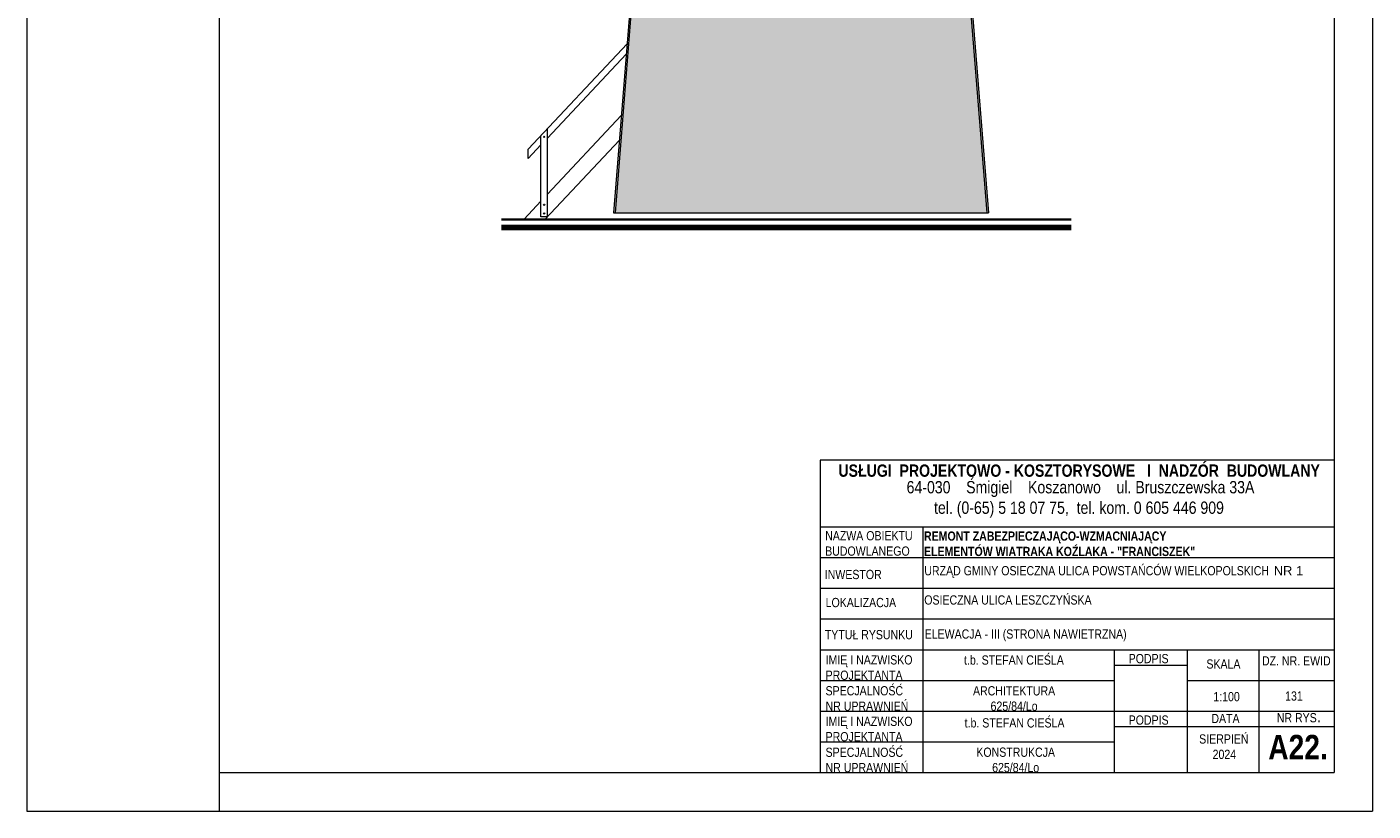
# Model space of a CAD drawing. Header units: millimetres. Extents: x -80660 to 263001, y 590205 to 619905.
# Tile 61 of 64: x 217991 to 239001, y 590205 to 602447. Entities that reach past the tile are written whole.
import ezdxf

# ---------------------------------------------------------------- set-up
doc = ezdxf.new("R2010")
doc.units = ezdxf.units.MM
for name, color, linetype, lineweight in [('l.c. 35', 6, 'Continuous', 35), ('l.c. 5', 8, 'Continuous', 5), ('l.c.9', 3, 'Continuous', 9)]:
    doc.layers.add(name, color=color, linetype=linetype, lineweight=lineweight)

msp = doc.modelspace()

# ---------------------------------------------------------------- hatches: boundary and pattern name
at = {"layer": 'l.c. 5'}
h = msp.add_hatch(dxfattribs=at)
h.set_pattern_fill('AR-RSHKE', color=0, scale=0.5, style=0)
h.set_pattern_definition([(0, (70250.2, -46070.67), (323.85, 152.4), [76.2, -63.5, 88.9, -38.1, 114.3, -50.8]), (0, (70326.4, -46064.32), (323.85, 152.4), [63.5, -241.3, 50.8, -76.2]), (0, (70478.8, -46080.2), (323.85, 152.4), [38.1, -393.7]), (90, (70250.2, -46070.67), (-107.95, 152.4), [146.05, -463.55]), (90, (70326.4, -46070.67), (-107.95, 152.4), [142.875, -466.725]), (90, (70389.9, -46070.67), (-107.95, 152.4), [133.35, -476.25]), (90, (70478.8, -46080.2), (-107.95, 152.4), [146.05, -463.55]), (90, (70516.9, -46080.2), (-107.95, 152.4), [146.05, -463.55]), (90, (70631.2, -46070.67), (-107.95, 152.4), [139.7, -469.9])])
h.paths.add_polyline_path([(230071.94, 612802.21), (229377.21, 611760.51), (229708.23, 611429.49), (229743.59, 611464.84), (229786.01, 611422.42), (229750.66, 611387.06), (230174.92, 610962.8), (230210.28, 610998.15), (230252.7, 610955.72), (230217.35, 610920.37), (230288.06, 610849.66), (230231.49, 610793.09), (230160.78, 610863.8), (229482.25, 610185.27), (230980.73, 610185.27), (230648.68, 610517.32), (230577.97, 610446.61), (230521.4, 610503.18), (230592.11, 610573.89), (230556.76, 610609.24), (230599.18, 610651.67), (230634.54, 610616.31), (231058.8, 611040.58), (231023.45, 611075.93), (231065.88, 611118.36), (231101.23, 611083), (231171.59, 611153.36)])
h.paths.add_polyline_path([(229651.66, 611372.92), (229331.95, 611692.63), (228726.53, 610784.85), (228895.06, 610616.31)])
h.paths.add_polyline_path([(230118.35, 610906.23), (229694.09, 611330.49), (228937.48, 610573.89), (229326.1, 610185.27), (229397.4, 610185.27)])
h.paths.add_polyline_path([(228781.92, 610503.18), (228636, 610649.1), (228341.77, 610207.93), (228364.43, 610185.27), (228464.02, 610185.27)])
h.paths.add_polyline_path([(228824.35, 610460.75), (228548.87, 610185.27), (229099.82, 610185.27)])
h.paths.add_polyline_path([(231483.07, 610616.31), (231115.37, 610984.01), (230691.11, 610559.75), (231058.8, 610192.05)])
h.paths.add_polyline_path([(231216.85, 611085.49), (231157.8, 611026.44), (231453.32, 610730.91)])
h.paths.add_polyline_path([(231623.22, 610476.16), (231596.21, 610503.18), (231278.3, 610185.27), (231817.22, 610185.27)])
h.paths.add_polyline_path([(231817.22, 610185.27), (231278.3, 610185.27), (231171.94, 610078.91), (231928.55, 609322.31), (232207.02, 609600.79)])
h.paths.add_polyline_path([(231016.38, 610149.62), (230980.73, 610185.27), (229482.25, 610185.27), (229404.17, 610107.2), (229892.08, 609619.29), (229906.22, 609633.44), (230012.29, 609527.37), (230047.64, 609562.72), (230189.06, 609421.3), (230330.48, 609562.72), (230365.84, 609527.37), (230471.91, 609633.44), (230486.05, 609619.29)])
h.paths.add_polyline_path([(229248.61, 610036.49), (229099.82, 610185.27), (228548.87, 610185.27), (228456.65, 610093.05), (228880.92, 609668.79)])
h.paths.add_polyline_path([(228937.48, 609499.08), (228866.77, 609569.8), (228831.42, 609534.44), (228788.99, 609576.87), (228824.35, 609612.22), (228400.08, 610036.49), (228364.73, 610001.13), (228322.3, 610043.56), (228357.66, 610078.91), (228296.51, 610140.06), (227471.94, 608903.67), (227471.94, 608302.24), (227509.13, 608339.43), (227544.48, 608304.07), (227930.55, 608690.14), (227964.73, 608732.35), (227933.39, 608763.69), (227975.82, 608806.12), (228011.17, 608770.76), (228435.44, 609195.03), (228400.08, 609230.38), (228442.51, 609272.81), (228477.86, 609237.46), (228548.58, 609308.17), (228605.14, 609251.6), (228534.43, 609180.89), (229291.04, 608424.28), (229778.94, 608912.19), (229764.8, 608926.33), (229870.86, 609032.39), (229835.51, 609067.75), (229976.93, 609209.17), (229835.51, 609350.59), (229870.86, 609385.95), (229764.8, 609492.01), (229778.94, 609506.16), (229291.04, 609994.06), (228923.34, 609626.36), (228994.05, 609555.65)])
h.paths.add_polyline_path([(232252.29, 609532.91), (231985.11, 609265.74), (232020.47, 609230.38), (231978.04, 609187.96), (231942.69, 609223.31), (231871.98, 609152.6), (231815.41, 609209.17), (231886.12, 609279.88), (231129.52, 610036.49), (230599.18, 609506.16), (230613.33, 609492.01), (230507.26, 609385.95), (230542.62, 609350.59), (230401.2, 609209.17), (230542.62, 609067.75), (230507.26, 609032.39), (230613.33, 608926.33), (230599.18, 608912.19), (231087.09, 608424.28), (231454.78, 608791.98), (231384.07, 608862.69), (231440.64, 608919.26), (231511.35, 608848.55), (231546.71, 608883.9), (231589.13, 608841.48), (231553.78, 608806.12), (231978.04, 608381.86), (232013.4, 608417.21), (232055.82, 608374.79), (232020.47, 608339.43), (232444.73, 607915.17), (232480.09, 607950.52), (232522.52, 607908.09), (232487.16, 607872.74), (232671.94, 607687.96), (232671.94, 608903.67)])
h.paths.add_polyline_path([(230486.05, 608799.05), (230471.91, 608784.91), (230365.84, 608890.97), (230330.48, 608855.62), (230189.06, 608997.04), (230047.64, 608855.62), (230012.29, 608890.97), (229906.22, 608784.91), (229892.08, 608799.05), (229404.17, 608311.15), (229771.87, 607943.45), (229842.58, 608014.16), (229899.15, 607957.59), (229828.44, 607886.88), (229863.79, 607851.53), (229821.37, 607809.1), (229786.01, 607844.45), (229361.75, 607420.19), (229397.1, 607384.84), (229354.68, 607342.41), (229319.32, 607377.76), (228895.06, 606953.5), (228930.41, 606918.15), (228887.99, 606875.72), (228852.63, 606911.07), (228428.37, 606486.81), (228463.72, 606451.45), (228421.3, 606409.03), (228385.94, 606444.38), (227961.68, 606020.12), (227997.03, 605984.76), (227954.61, 605942.34), (227919.25, 605977.69), (227494.99, 605553.43), (227530.34, 605518.07), (227487.92, 605475.65), (227471.94, 605491.62), (227471.94, 603314.13), (227171.94, 599546.13), (232971.86, 599546.13), (232671.94, 603314.13), (232671.94, 604986.81), (232536.66, 605122.09), (232501.3, 605086.74), (232458.88, 605129.16), (232494.23, 605164.52), (232069.97, 605588.78), (232034.61, 605553.43), (231992.19, 605595.86), (232027.54, 605631.21), (231603.28, 606055.47), (231567.92, 606020.12), (231525.49, 606062.55), (231560.85, 606097.9), (231136.59, 606522.17), (231101.23, 606486.81), (231058.8, 606529.24), (231094.16, 606564.59), (230669.9, 606988.86), (230634.54, 606953.5), (230592.11, 606995.93), (230627.47, 607031.28), (230203.21, 607455.55), (230167.85, 607420.19), (230125.42, 607462.62), (230160.78, 607497.97), (230090.07, 607568.68), (230146.64, 607625.25), (230217.35, 607554.54), (230973.95, 608311.15)])
h.paths.add_polyline_path([(228492.01, 609138.46), (228067.74, 608714.2), (228824.35, 607957.59), (229248.61, 608381.86)])
h.paths.add_polyline_path([(229729.44, 607901.02), (229361.75, 608268.72), (228937.48, 607844.45), (229305.18, 607476.76)], flags=17)
h.paths.add_polyline_path([(228025.32, 608671.77), (227601.05, 608247.51), (228357.66, 607490.9), (228781.92, 607915.17)], flags=17)
h.paths.add_polyline_path([(228895.06, 607802.03), (228470.79, 607377.76), (228838.49, 607010.07), (229262.75, 607434.33)], flags=17)
h.paths.add_polyline_path([(227558.63, 608205.08), (227471.94, 608118.39), (227471.94, 607443.24), (227890.97, 607024.21), (228315.23, 607448.48)], flags=17)
h.paths.add_polyline_path([(228796.06, 606967.64), (228428.37, 607335.34), (228004.1, 606911.07), (228371.8, 606543.38)], flags=17)
h.paths.add_polyline_path([(227471.94, 607358.38), (227471.94, 606605.19), (227848.54, 606981.78)], flags=17)
h.paths.add_polyline_path([(228329.37, 606500.95), (227961.68, 606868.65), (227537.41, 606444.38), (227905.11, 606076.69)], flags=17)
h.paths.add_polyline_path([(227494.99, 606401.96), (227471.94, 606378.91), (227471.94, 605643.52), (227862.68, 606034.26)], flags=17)
h.paths.add_polyline_path([(231921.47, 608325.29), (231497.21, 608749.55), (231129.52, 608381.86), (231553.78, 607957.59)], flags=17)
h.paths.add_polyline_path([(231963.9, 608282.86), (231596.21, 607915.17), (232020.47, 607490.9), (232388.17, 607858.6)], flags=17)
h.paths.add_polyline_path([(232671.94, 607574.82), (232430.59, 607816.17), (232062.9, 607448.48), (232487.16, 607024.21), (232671.94, 607208.99)], flags=17)
h.paths.add_polyline_path([(232671.94, 607124.14), (232529.59, 606981.78), (232671.94, 606839.43)], flags=17)
h.paths.add_polyline_path([(232671.94, 606613.16), (232416.45, 606868.65), (231659.85, 606112.04), (232084.11, 605687.78), (232671.94, 606275.61)], flags=17)
h.paths.add_polyline_path([(232671.94, 606190.76), (232126.54, 605645.35), (232550.8, 605221.09), (232671.94, 605342.23)], flags=17)
h.paths.add_polyline_path([(232671.94, 605257.38), (232593.23, 605178.66), (232671.94, 605099.95)], flags=17)
h.paths.add_polyline_path([(232374.02, 606911.07), (231949.76, 607335.34), (231193.15, 606578.73), (231617.42, 606154.47)], flags=17)
h.paths.add_polyline_path([(231907.33, 607377.76), (231483.07, 607802.03), (230726.46, 607045.42), (231150.73, 606621.16)], flags=17)
h.paths.add_polyline_path([(231016.38, 608268.72), (230259.77, 607512.11), (230684.04, 607087.85), (231440.64, 607844.45)], flags=17)
at = {"layer": 'l.c.9'}
for points in [[(226054.03, 599670.79, 1), (226074.03, 599670.79, 1)], [(226054.03, 599535.63, 1), (226074.03, 599535.63, 1)]]:
    msp.add_hatch(color=0, dxfattribs=at).paths.add_polyline_path(points)

# ---------------------------------------------------------------- linework, layer by layer
at = {"layer": 'l.c. 35', "color": 0}
for p, q in [((225396.51, 599442.13), (234286.62, 599442.13)), ((225396.51, 599342.13), (234286.62, 599342.13)), ((225396.51, 599337.13), (234286.62, 599337.13)), ((225396.51, 599332.13), (234286.62, 599332.13)), ((225396.51, 599327.13), (234286.62, 599327.13)), ((225396.51, 599322.13), (234286.62, 599322.13)), ((225396.51, 599317.13), (234286.62, 599317.13)), ((225396.51, 599312.13), (234286.62, 599312.13)), ((225396.51, 599307.13), (234286.62, 599307.13)), ((225396.51, 599302.13), (234286.62, 599302.13)), ((225396.51, 599297.13), (234286.62, 599297.13)), ((225396.51, 599292.13), (234286.62, 599292.13))]:
    msp.add_line(p, q, dxfattribs=at)
at = {"layer": 'l.c.9', "color": 0}
for p, q in [((217991.11, 619904.52), (217991.11, 590204.52)), ((220991.11, 619904.52), (220991.11, 590204.52)), ((238991.11, 619904.52), (238991.11, 590204.52)), ((238391.11, 619104.52), (238391.11, 590804.52)), ((227446.94, 603314.13), (227146.94, 599546.13)), ((227471.94, 603314.13), (227171.94, 599546.13)), ((232671.94, 603314.13), (232971.86, 599546.13)), ((232696.94, 603314.13), (232996.94, 599546.13)), ((225814.03, 600537.85), (227356.94, 602183.77)), ((226114.03, 600711.66), (227344.22, 602023.98)), ((226114.03, 599834.35), (227267.89, 601065.24)), ((226014.03, 599483.43), (226014.03, 600751.2)), ((226079.25, 599446.33), (227237.36, 600681.75)), ((226114.03, 599483.43), (226114.03, 600857.88)), ((225814.03, 600391.63), (226014.03, 600604.99)), ((225814.03, 600391.63), (225814.03, 600537.85)), ((225750.28, 599446.33), (226014.03, 599727.68)), ((226114.03, 599483.43), (226014.03, 599483.43)), ((227146.94, 599546.13), (232996.94, 599546.13)), ((232971.76, 599546.13), (232996.94, 599546.13)), ((230369.04, 595684.78), (230369.04, 590804.52)), ((238391.11, 595684.78), (230369.04, 595684.78)), ((238391.11, 595684.78), (238391.11, 590804.52)), ((238391.11, 595684.78), (238391.11, 590804.52)), ((238391.11, 595684.78), (238391.11, 590804.52)), ((230369.04, 594644.52), (238391.11, 594644.52)), ((231973.89, 594644.52), (231973.89, 590804.52)), ((230369.04, 594164.52), (238391.11, 594164.52)), ((230369.04, 593684.52), (238391.11, 593684.52)), ((230369.04, 593204.52), (238391.11, 593204.52)), ((230369.04, 592724.52), (238391.11, 592724.52)), ((234958.44, 592724.52), (234958.44, 590804.52)), ((236101.75, 592724.52), (236101.75, 590804.52)), ((237216.35, 592724.52), (237216.35, 590804.52)), ((234958.44, 592484.52), (236101.75, 592484.52)), ((230369.04, 592244.52), (234958.44, 592244.52)), ((236101.75, 592244.52), (238391.11, 592244.52)), ((230369.04, 591764.52), (238391.11, 591764.52)), ((234958.44, 591524.52), (238391.11, 591524.52)), ((230369.04, 591284.52), (234958.44, 591284.52)), ((220991.11, 590804.52), (238391.11, 590804.52)), ((230369.04, 590804.52), (238391.11, 590804.52)), ((217991.11, 590204.52), (238991.11, 590204.52))]:
    msp.add_line(p, q, dxfattribs=at)
for centre in [(226064.03, 600731.43), (226064.03, 599670.79), (226064.03, 599535.63)]:
    msp.add_circle(centre, 10, dxfattribs=at)

# ---------------------------------------------------------------- texts
for s, insert, char_height, attachment_point in [('{\\fArial Narrow|b1|i0|c238|p34;USŁUGI  PROJEKTOWO - KOSZTORYSOWE   I  NADZÓR  BUDOWLANY\\fArial Narrow|b0|i0|c238|p34;  \\P                              }', (230656.66, 595616.04), 192, 1), ('{\\fArial|b1|i0|c238|p34;\\P\\pxse0.8125;\\fArial Narrow|b1|i0|c238|p34;\\H0.9x;REMONT ZABEZPIECZAJĄCO-WZMACNIAJĄCY\\PELEMENTÓW WIATRAKA KOŹLAKA - "FRANCISZEK"}', (231991.84, 594836.95), 160, 1), ('{\\fArial Narrow|b0|i0|c238|p34;ELEWACJA - III (STRONA NAWIETRZNA)}', (232002.13, 593041.23), 144, 1), ('{\\fArial Narrow|b0|i0|c238|p34;t.b. STEFAN CIEŚLA}', (232616.37, 592634.92), 144, 1), ('\\P\\pxse0.83333;{\\fArial Narrow|b0|i0|c238|p34;ARCHITEKTURA\\P625/84/Lo}', (233397.8, 592081.38), 144, 5), ('{\\fArial Narrow|b0|i0|c238|p34;t.b. STEFAN CIEŚLA}', (232626.15, 591653.6), 144, 1), ('\\P\\pxse0.83333;{\\fArial Narrow|b0|i0|c238|p34;KONSTRUKCJA\\P625/84/Lo}', (233422.65, 591122.89), 144, 5)]:
    msp.add_mtext(s, dxfattribs=dict(at, insert=insert, char_height=char_height, attachment_point=attachment_point))
at = {"layer": 'l.c.9', "color": 0, "attachment_point": 1}
for s, insert, char_height, width in [('{\\fArial Narrow|b0|i0|c238|p34;64-030    Śmigiel    Koszanowo    ul. Bruszczewska 33A\\P       tel. (0-65) 5 18 07 75,  tel. kom. 0 605 446 909}', (231720.43, 595357.25), 192, 9160.9283), ('\\pxse0.83333;{\\fArial Narrow|b0|i0|c238|p34;NAZWA OBIEKTU\\PBUDOWLANEGO}', (230449.26, 594575.44), 144, 2016.4477), ('\\pxse0.83333;{\\fArial Narrow|b0|i0|c238|p34;INWESTOR}', (230443.12, 593970.7), 144, 2016.4477), ('{\\fArial Narrow|b0|i0|c238|p34;\\H0.75x;URZĄD GMINY OSIECZNA ULICA POWSTAŃCÓW WIELKOPOLSKICH\\fArial|b1|i0|c238|p34;\\H1.3334x; \\fArial|b0|i0|c238|p34;\\H0.749963x;NR 1\\fArial|b1|i0|c238|p34;\\H1.3334x;  }', (231997.2, 594029.35), 192, 10372.2667), ('{\\fArial Narrow|b0|i0|c238|p34;LOKALIZACJA}', (230456.72, 593532.55), 144, 2016.4477), ('{\\fArial Narrow|b0|i0|c238|p34;\\H0.75x;OSIECZNA ULICA LESZCZYŃSKA\\fArial|b1|i0|c238|p34;\\H1.3333x;       }', (231995.85, 593572.78), 192, 10372.2667), ('{\\fArial Narrow|b0|i0|c238|p34;TYTUŁ RYSUNKU}', (230443.54, 593031.44), 144, 2016.4477), ('\\pxse0.83333;{\\fArial Narrow|b0|i0|c238|p34;IMIĘ I NAZWISKO\\P\\pse0.83333;PROJEKTANTA}', (230456.15, 592637.64), 144, 2016.4477), ('{\\fArial Narrow|b0|i0|c238|p34;PODPIS}', (235186.09, 592657.41), 144, 1173.8496), ('{\\fArial Narrow|b0|i0|c238|p34;SKALA}', (236399.06, 592573.13), 144, 2016.4477), ('{\\fArial|b1|i0|c238|p34;              \\fArial Narrow|b1|i0|c238|p34;   \\fArial Narrow|b0|i0|c238|p34; \\H0.75x; DZ. NR. EWID }', (235933.33, 592622.26), 192, 10372.2667), ('\\pxse0.83333;{\\fArial Narrow|b0|i0|c238|p34;SPECJALNOŚĆ\\PNR UPRAWNIEŃ}', (230455.66, 592155.08), 144, 2016.4477), ('{\\fArial Narrow|b0|i0|c238|p34;1:100}', (236507.72, 592063.74), 144, 779.5872), ('{\\fArial Narrow|b0|i0|c238|p34;131}', (237627.9, 592073.18), 144, 10372.2667), ('\\pxse0.83333;{\\fArial Narrow|b0|i0|c238|p34;IMIĘ I NAZWISKO\\P\\pse0.83333;PROJEKTANTA}', (230456.15, 591677.64), 144, 2016.4477), ('{\\fArial Narrow|b0|i0|c238|p34;PODPIS}', (235186.09, 591697.41), 144, 1173.8496), ('{\\fArial Narrow|b0|i0|c238|p34;DATA}', (236477.49, 591722), 144, 2016.4477), ('{\\fArial Narrow|b0|i0|c238|p34;\\H0.75x;NR RYS}.', (237498.19, 591782.08), 192, 1277.9176), ('{\\fArial|b1|i0|c238|p34;  \\fArial Narrow|b0|i0|c238|p34;SIERPIEŃ\\P       2024}', (236175.1, 591402.64), 144, 2269.3647), ('\\pxse0.83333;{\\fArial Narrow|b0|i0|c238|p34;SPECJALNOŚĆ\\PNR UPRAWNIEŃ}', (230455.66, 591195.08), 144, 2016.4477), ('{\\fArial Narrow|b1|i0|c238|p34;A22.}', (237364.96, 591394.59), 384, 6664.5333)]:
    msp.add_mtext(s, dxfattribs=dict(at, insert=insert, char_height=char_height, width=width))

doc.saveas('drawing.dxf')
